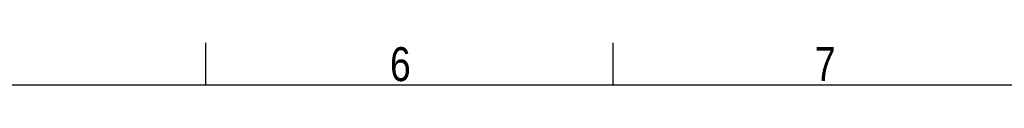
# Model space of a CAD drawing. Header units: millimetres. Extents: x 0 to 420, y 0 to 297.
# Tile 19 of 20: x 239 to 359, y 292 to 297. Entities that reach past the tile are written whole.
import ezdxf

# ---------------------------------------------------------------- set-up
doc = ezdxf.new("R2010")
doc.units = ezdxf.units.MM
doc.layers.add('CARTIGLIO', color=140, linetype='Continuous')
doc.styles.add('SLDTEXTSTYLE2', font='TXT', dxfattribs={"width": 0.821468})

msp = doc.modelspace()

# ---------------------------------------------------------------- linework, layer by layer
at = {"layer": 'CARTIGLIO', "linetype": 'Continuous'}
for p, q in [((261.7459, 291.8226), (261.7459, 296.9968)), ((311.3431, 291.8226), (311.3431, 296.9968)), ((414.8274, 291.8226), (5.1801, 291.8226))]:
    msp.add_line(p, q, dxfattribs=at)

# ---------------------------------------------------------------- texts
at = {"layer": 'CARTIGLIO', "char_height": 4.1394, "attachment_point": 2, "style": 'SLDTEXTSTYLE2'}
for s, insert in [('6', (285.4283, 296.4629)), ('7', (337.1705, 296.4629))]:
    msp.add_mtext(s, dxfattribs=dict(at, insert=insert))

doc.saveas('drawing.dxf')
